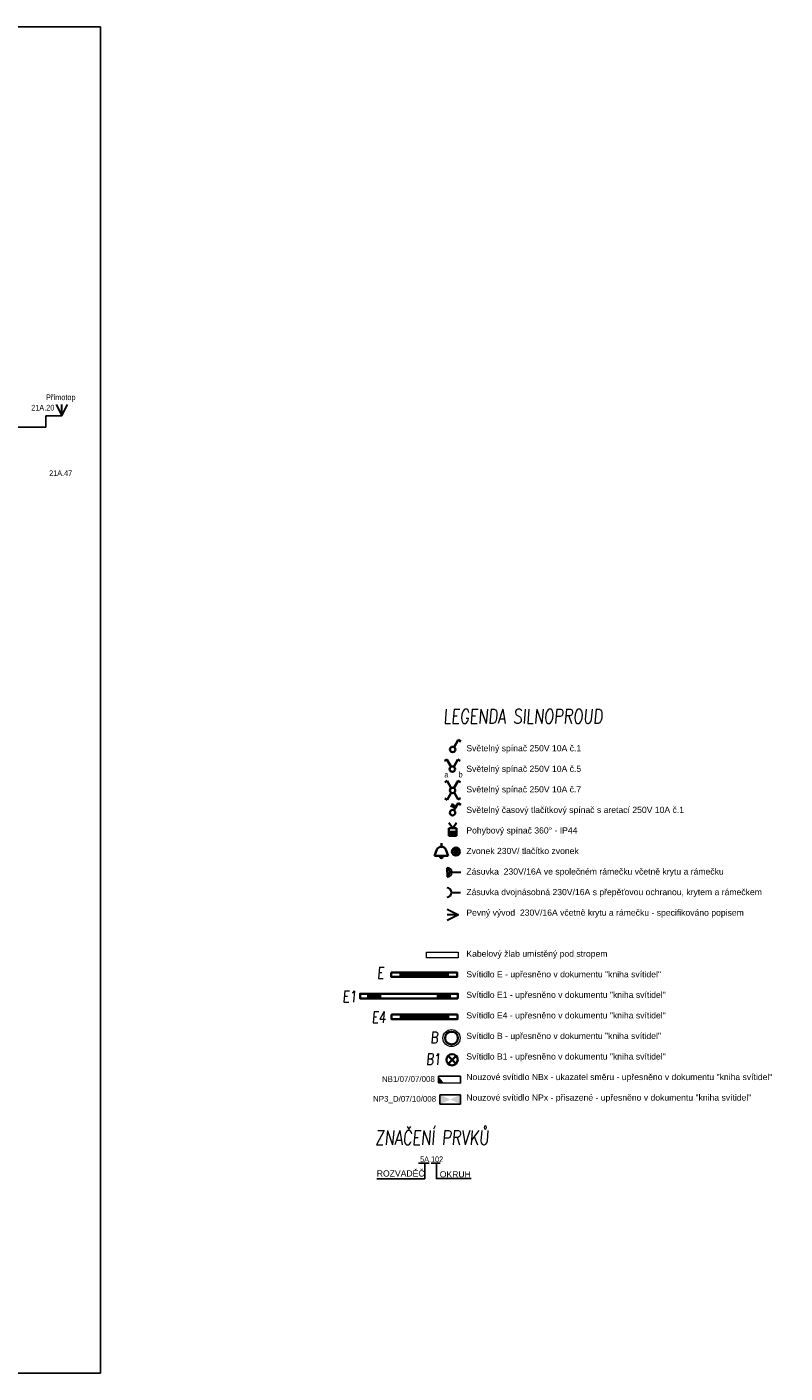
# Model space of a CAD drawing. Header units: millimetres. Extents: x 370888 to 505664, y 284292 to 447185.
# Tile 41 of 41: x 492323 to 505664, y 353692 to 377372. Entities that reach past the tile are written whole.
import ezdxf
from ezdxf.enums import TextEntityAlignment as Align

# ---------------------------------------------------------------- set-up
doc = ezdxf.new("R2010")
doc.units = ezdxf.units.MM
doc.header["$LTSCALE"] = 100
doc.layers.get('0').update_dxf_attribs({"color": 21, "linetype": 'CONTINUOUS'})
for name, color, linetype, lineweight in [('2DE_OBL', 91, 'CONTINUOUS', 35), ('2DE_OBL_L1', 91, 'CONTINUOUS', 35), ('CAT_SLN-OSV_POPIS', 7, 'CONTINUOUS', 30), ('CP_DETAL', 33, 'CONTINUOUS', 18), ('E_NOUZOVÉ+PP OSVĚTLENÍ', 60, 'CONTINUOUS', 25), ('E_VEDENÍ SILNOPROUD', 50, 'CONTINUOUS', 25), ('E_VYPINACE', 170, 'CONTINUOUS', 35), ('E_ZÁSUVKY POPIS', 111, 'CONTINUOUS', 30), ('E_ZÁSUVKY-DVOJITE', 7, 'CONTINUOUS', 30), ('E_ŽLABY', 40, 'CONTINUOUS', 15), ('JEDNODUCHÁ ZÁSUVKA', 1, 'CONTINUOUS', 200), ('U1 LIGHTING', 10, 'CONTINUOUS', 35)]:
    doc.layers.add(name, color=color, linetype=linetype, lineweight=lineweight)
for name, color, linetype in [('BEZPECNOSTNE SVETLA', 80, 'CONTINUOUS'), ('E_LEGENDA SILNOPROUD', 252, 'CONTINUOUS'), ('E_RÁM', 253, 'CONTINUOUS'), ('GC3_MEP_E_LV_SECURITY LIGHT', 80, 'CONTINUOUS'), ('PIKTOGRAMY', 210, 'CONTINUOUS'), ('PRIPOJKA 230V', 1, 'CONTINUOUS'), ('ŽLAB', 7, 'CONTINUOUS')]:
    doc.layers.add(name, color=color, linetype=linetype)
doc.styles.add('ARIAL', font='arial.ttf')
doc.styles.add('CP_ATTR', font='ROMANS.SHX')
doc.styles.add('CS-ROMANS', font='romans.shx', dxfattribs={"width": 0.75, "oblique": 5})
doc.styles.get("Standard").update_dxf_attribs({"font": 'arial.ttf'})
doc.styles.add('V+P_01_B3_E_FP_001$0$BLOCK', font='romans.shx', dxfattribs={"width": 0.8})

# ---------------------------------------------------------------- blocks, each defined once
blk = doc.blocks.new('*U30')
at = {"color": 0, "linetype": 'ByBlock'}
for p, q in [((24, 249.57), (96, 374.28)), ((96, 374.28), (143.56, 346.82))]:
    blk.add_line(p, q, dxfattribs=at)
blk.add_circle((0, 208), 48, dxfattribs=at)
blk = doc.blocks.new('prepinas-svetel-jednoduchy')
at = {"layer": 'E_VYPINACE', "rotation": 89.99999999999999}
blk.add_blockref('*U30', (208, 2), dxfattribs=at)
blk = doc.blocks.new('*U26')
at = {"color": 0, "linetype": 'ByBlock'}
for p, q in [((-96, 374.28), (-137.57, 350.28)), ((-24, 249.57), (-96, 374.28)), ((24, 249.57), (96, 374.28)), ((96, 374.28), (137.57, 350.28))]:
    blk.add_line(p, q, dxfattribs=at)
blk.add_circle((0, 208), 48, dxfattribs=at)
blk = doc.blocks.new('prepinac-dvojity-svetelny')
at = {"layer": 'E_VYPINACE'}
blk.add_blockref('*U26', (-1, -183), dxfattribs=at)
at = {"layer": 'CAT_SLN-OSV_POPIS', "width": 0.8}
for s, p in [('a', (-142, -122)), ('b', (108, -122))]:
    blk.add_text(s, height=100, dxfattribs=at).set_placement(p)
blk = doc.blocks.new('*U24')
at = {"color": 0, "linetype": 'ByBlock'}
for p, q in [((24, 249.57), (96, 374.28)), ((96, 374.28), (143.56, 346.82))]:
    blk.add_line(p, q, dxfattribs=at)
blk.add_circle((0, 208), 48, dxfattribs=at)
blk = doc.blocks.new('tlacitko_prepinac_svetla')
at = {"layer": 'E_VYPINACE'}
for points in [[(16875, 8774), (16940, 8744)], [(16888, 8798), (16951, 8769)], [(16930, 8722), (16960, 8787)]]:
    blk.add_lwpolyline(points, dxfattribs=at)
at = {"layer": 'E_VYPINACE', "rotation": 180}
blk.add_blockref('*U24', (16937, 9090), dxfattribs=at)
blk = doc.blocks.new('*U32', base_point=(28429, 5840))
at = {"linetype": 'ByBlock'}
blk.add_hatch(color=0, dxfattribs=at).paths.add_polyline_path([(28362, 5840), (28497, 5840), (28497, 5772), (28362, 5772)])
at = {"color": 0, "linetype": 'ByBlock'}
for p, q in [((28429, 5907), (28362, 5997)), ((28429, 5907), (28497, 5997)), ((28362, 5907), (28497, 5907)), ((28362, 5772), (28362, 5907)), ((28362, 5840), (28497, 5840)), ((28497, 5772), (28362, 5772)), ((28497, 5907), (28497, 5772))]:
    blk.add_line(p, q, dxfattribs=at)
blk = doc.blocks.new('pohybove-cidlo-svetla')
at = {"layer": 'E_VYPINACE', "rotation": 180}
blk.add_blockref('*U32', (-1, 30), dxfattribs=at)
blk = doc.blocks.new('A$C3423193F')
at = {"color": 1, "linetype": 'ByBlock'}
for p, q in [((80, 240), (0, 240)), ((80, 240), (160, 240)), ((80, 160), (80, 0))]:
    blk.add_line(p, q, dxfattribs=at)
for radius in [80, 45.2]:
    blk.add_arc((80, 240), radius, 180, 0, dxfattribs=at)
blk = doc.blocks.new('*U28', base_point=(57391, -22719))
at = {"lineweight": 30, "ltscale": 0.1}
for p, q in [((57291, -22519), (57391, -22719)), ((57391, -22719), (57391, -22519)), ((57391, -22719), (57491, -22519))]:
    blk.add_line(p, q, dxfattribs=at)
blk = doc.blocks.new('pripojka 230V')
at = {"layer": 'PRIPOJKA 230V', "color": 1, "xscale": -1}
blk.add_blockref('*U28', (0, -2, -40), dxfattribs=at)
blk = doc.blocks.new('zasuvka_jednoducha')
at = {"color": 1, "lineweight": 30}
blk.add_line((19281, 12983), (19281, 13143), dxfattribs=at)
blk.add_arc((19281, 12903), 80, 0, 180, dxfattribs=at)
blk = doc.blocks.new('svetelný křížový spínač')
at = {"layer": 'E_VYPINACE', "linetype": 'ByBlock'}
for p, q in [((31, 344), (-11, 320)), ((103, 220), (31, 344)), ((151, 220), (223, 344)), ((223, 344), (264, 320)), ((31, 13), (-10, 37)), ((103, 138), (31, 13)), ((153, 141), (225, 16)), ((225, 16), (266, 40))]:
    blk.add_line(p, q, dxfattribs=at)
blk.add_circle((127, 178), 48, dxfattribs=at)
blk = doc.blocks.new('2DELLI009_CZ')
for p, q in [((-0.5, 0.1), (-0.5, -0.1)), ((-0.5, 0), (0.5, 0)), ((0.5, 0.1), (0.5, -0.1))]:
    blk.add_line(p, q)
blk.add_lwpolyline([(-0.7, 0.2), (0.7, 0.2), (0.7, -0.2), (-0.7, -0.2)], close=True)
at = {"linetype": 'ByBlock', "style": 'CP_ATTR', "flags": 9}
for tag, p in [('NAME', (-0.092, -0.018)), ('GROUP', (-0.092, -0.018)), ('NUMBER', (-0.092, -0.018)), ('PRODUCER', (-0.092, -0.018)), ('ARTICLE', (-0.092, -0.018)), ('CHARACTER', (-0.092, -0.018)), ('VOLTAGE', (-0.092, -0.019)), ('WEIGHT', (-0.092, -0.018)), ('OTHER', (-0.092, -0.018)), ('PRODUCT-TYPE', (-0.092, -0.019)), ('ORDER-NO', (-0.092, -0.019)), ('POWER', (-0.092, -0.019))]:
    blk.add_attdef(tag, text='', height=0.00005, dxfattribs=at).set_placement(p, align=Align.MIDDLE_LEFT)
blk = doc.blocks.new('V+P_01_B3_E_FP_001$0$E-LI-35')
at = {"layer": 'E_NOUZOVÉ+PP OSVĚTLENÍ', "linetype": 'ByBlock'}
for p, q in [((-10.9, -1.9), (10.9, -1.9)), ((-10.9, -12.1), (-10.9, -1.9)), ((-10.9, -12.1), (10.9, -12.1)), ((10.9, -1.9), (10.9, -12.1))]:
    blk.add_line(p, q, dxfattribs=at)
at = {"layer": 'E_NOUZOVÉ+PP OSVĚTLENÍ'}
blk.add_solid([(-10.9, -12.1), (-10.9, -1.9), (10.9, -1.9), (10.9, -12.1)], dxfattribs=at)
at = {"layer": 'E_NOUZOVÉ+PP OSVĚTLENÍ', "style": 'V+P_01_B3_E_FP_001$0$BLOCK', "width": 0.8, "flags": 8}
for tag, p in [('DIVERS.1', (-17.9, -2.1)), ('DIVERS.2', (-16.4, -12))]:
    blk.add_attdef(tag, text='', height=7.25, dxfattribs=at).set_placement(p, align=Align.RIGHT)
at = {"layer": 'E_NOUZOVÉ+PP OSVĚTLENÍ', "style": 'V+P_01_B3_E_FP_001$0$BLOCK', "width": 0.8}
for tag, p, height, flags in [('BLOCKNAME', (-6.8, -1.4), 2.54, 3), ('LEISTUNG', (13.3, -12), 7.25, 8)]:
    blk.add_attdef(tag, p, '', height=height, dxfattribs=dict(at, flags=flags))
blk.add_attdef('STROMKREIS', text='', height=7.25, dxfattribs=at).set_placement((-11.8, -23.8), align=Align.BOTTOM_CENTER)
blk = doc.blocks.new('*U161')
at = {"layer": 'GC3_MEP_E_LV_SECURITY LIGHT', "xscale": 16.54563019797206, "yscale": 16.54563022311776, "zscale": 16.54563022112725}
blk.add_blockref('V+P_01_B3_E_FP_001$0$E-LI-35', (0, 116), dxfattribs=at)
at = {"layer": 'PIKTOGRAMY', "style": 'ARIAL'}
blk.add_attdef('PIKTOGRAM', (162, -40), '', height=100, dxfattribs=at)
blk = doc.blocks.new('*U160')
at = {"layer": 'GC3_MEP_E_LV_SECURITY LIGHT', "linetype": 'ByBlock'}
for p, q in [((135, 59), (-255, 61)), ((-255, 61), (-255, -59)), ((135, -61), (135, 59)), ((-255, -59), (135, -61))]:
    blk.add_line(p, q, dxfattribs=at)
at = {"layer": 'GC3_MEP_E_LV_SECURITY LIGHT'}
blk.add_solid([(-255, 61), (-255, -59), (-158, -60)], dxfattribs=at)
at = {"layer": 'BEZPECNOSTNE SVETLA', "style": 'ARIAL'}
blk.add_attdef('BEZ.SV', (52, -54), '', height=100, dxfattribs=at)
blk = doc.blocks.new('2DELLI018_CZ')
for p, q in [((-0.6, 0), (-0.4, 0)), ((-0.5, 0.1), (-0.5, -0.1)), ((0.4, 0), (0.6, 0)), ((0.5, 0.1), (0.5, -0.1))]:
    blk.add_line(p, q)
blk.add_lwpolyline([(-0.7, 0.2), (0.7, 0.2), (0.7, -0.2), (-0.7, -0.2)], close=True)
at = {"linetype": 'ByBlock', "style": 'CP_ATTR', "flags": 9}
for tag, p in [('NAME', (-0.092, -0.018)), ('GROUP', (-0.092, -0.018)), ('NUMBER', (-0.092, -0.018)), ('PRODUCER', (-0.092, -0.018)), ('ARTICLE', (-0.092, -0.018)), ('CHARACTER', (-0.092, -0.018)), ('VOLTAGE', (-0.092, -0.019)), ('WEIGHT', (-0.092, -0.018)), ('OTHER', (-0.092, -0.018)), ('PRODUCT-TYPE', (-0.092, -0.019)), ('ORDER-NO', (-0.092, -0.019)), ('POWER', (-0.092, -0.019))]:
    blk.add_attdef(tag, text='', height=0.00005, dxfattribs=at).set_placement(p, align=Align.MIDDLE_LEFT)
blk = doc.blocks.new('E')
at = {"layer": 'U1 LIGHTING', "style": 'CS-ROMANS', "oblique": 5, "width": 0.75}
blk.add_text('E', height=200, dxfattribs=at).set_placement((229480, 21709))
blk = doc.blocks.new('E1')
at = {"layer": 'U1 LIGHTING', "style": 'CS-ROMANS', "oblique": 5, "width": 0.75}
blk.add_text('E1', height=200, dxfattribs=at).set_placement((229480, 21709))
blk = doc.blocks.new('2DELPH010_CZ')
blk.add_ellipse((0, 0), major_axis=(-0.053, 0.053), ratio=1, start_param=3.926991, end_param=10.210176)
at = {"layer": 'CP_DETAL'}
blk.add_ellipse((0, 0), major_axis=(-0.0707, 0.0707), ratio=1, start_param=3.926991, end_param=10.210176, dxfattribs=at)
at = {"linetype": 'ByBlock', "style": 'CP_ATTR', "flags": 9}
for tag in ['NAME', 'GROUP', 'NUMBER', 'PRODUCER', 'ARTICLE', 'PRODUCT-TYPE', 'ORDER-NO', 'CHARACTER', 'POWER', 'VOLTAGE', 'WEIGHT', 'OTHER']:
    blk.add_attdef(tag, text='', height=0.00000005, dxfattribs=at).set_placement((0, 0), align=Align.MIDDLE_LEFT)
blk = doc.blocks.new('B')
at = {"layer": 'U1 LIGHTING', "style": 'CS-ROMANS', "oblique": 5, "width": 0.75}
blk.add_text('B', height=200, dxfattribs=at).set_placement((229480, 21709))
blk = doc.blocks.new('E4')
at = {"layer": 'U1 LIGHTING', "style": 'CS-ROMANS', "oblique": 5, "width": 0.75}
blk.add_text('E4', height=200, dxfattribs=at).set_placement((229480, 21709))
blk = doc.blocks.new('2DELLI_01_CZ')
for p, q in [((-0.35, 0.35), (0.35, -0.35)), ((-0.35, -0.35), (0.35, 0.35))]:
    blk.add_line(p, q)
blk.add_circle((0, 0), 0.5)
at = {"linetype": 'ByBlock', "style": 'CP_ATTR', "flags": 9}
for tag in ['NAME', 'GROUP', 'NUMBER', 'PRODUCER', 'ARTICLE', 'PRODUCT-TYPE', 'ORDER-NO', 'CHARACTER', 'POWER', 'VOLTAGE', 'WEIGHT', 'OTHER']:
    blk.add_attdef(tag, text='', height=0.00005, dxfattribs=at).set_placement((-0.09, -0.02), align=Align.MIDDLE_LEFT)
blk = doc.blocks.new('B1')
at = {"layer": 'U1 LIGHTING', "style": 'CS-ROMANS', "oblique": 5, "width": 0.75}
blk.add_text('B1', height=200, dxfattribs=at).set_placement((229480, 21709))
blk = doc.blocks.new('CPEL_3386')
blk.add_hatch(color=256).paths.add_polyline_path([(-0.2, 0, 1), (0.2, 0, 1)])
for radius in [0.35, 0.2]:
    blk.add_circle((0, 0), radius)
at = {"linetype": 'ByBlock', "style": 'CP_ATTR', "flags": 9}
for tag in ['NAME', 'GROUP', 'NUMBER', 'PRODUCER', 'ARTICLE', 'PRODUCT-TYPE', 'ORDER-NO', 'CHARACTER', 'POWER', 'VOLTAGE', 'WEIGHT', 'OTHER']:
    blk.add_attdef(tag, text='', height=0.00005, dxfattribs=at).set_placement((-0.09, -0.02), align=Align.MIDDLE_LEFT)
blk = doc.blocks.new('CPEL_1003')
for p, q in [((0, 0), (0, -0.3)), ((-0.4, -0.55), (-0.6, -1.1)), ((-0.6, -1.1), (0.6, -1.1)), ((0.4, -0.55), (0.6, -1.1))]:
    blk.add_line(p, q)
blk.add_circle((0, -1.2), 0.1)
blk.add_arc((0, -0.75), 0.445, 25.9892, 154.0108)
at = {"linetype": 'ByBlock', "style": 'CP_ATTR', "flags": 9}
for tag in ['NAME', 'GROUP', 'NUMBER', 'PRODUCER', 'ARTICLE', 'PRODUCT-TYPE', 'ORDER-NO', 'CHARACTER', 'POWER', 'VOLTAGE', 'WEIGHT', 'OTHER']:
    blk.add_attdef(tag, text='', height=0.00005, dxfattribs=at).set_placement((-0.09, -0.02), align=Align.MIDDLE_LEFT)
blk = doc.blocks.new('*U162')
for p, q in [((0, -50), (0, 50)), ((0, 50), (556, 50)), ((556, 50), (556, -50)), ((556, -50), (0, -50))]:
    blk.add_line(p, q)
at = {"style": 'CP_ATTR', "flags": 9}
for tag in ['NAME', 'PRODUCER', 'PRODUCT-TYPE', 'ARTICLE', 'FLOW', 'NUMBER', 'SYSTEM', 'FORM', 'SIZE', 'OTHER']:
    blk.add_attdef(tag, (0, 0), '', height=0.0001, dxfattribs=at)

msp = doc.modelspace()

# ---------------------------------------------------------------- linework, layer by layer
at = {"layer": 'E_LEGENDA SILNOPROUD'}
for points in [[(499323, 357382), (499323, 357111), (498478, 357111)], [(499214, 357385), (499402, 357385)], [(499434, 357387), (499594, 357387)], [(499529, 357387), (499529, 357114), (500137, 357114)]]:
    msp.add_lwpolyline(points, dxfattribs=at)
at = {"layer": 'E_RÁM', "color": 252, "true_color": 0x939598}
msp.add_lwpolyline([(493617, 353692), (467037, 353692), (467037, 377372), (493617, 377372)], close=True, dxfattribs=at)
at = {"layer": 'E_VEDENÍ SILNOPROUD'}
for p, q in [((492656, 370332), (492656, 370531)), ((492656, 370531), (492937, 370531, -40)), ((488464, 370332), (492656, 370332))]:
    msp.add_line(p, q, dxfattribs=at)

# ---------------------------------------------------------------- block references
msp.add_blockref('E1', (268395, 338509))
at = {"layer": '2DE_OBL', "xscale": 1228.571428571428, "yscale": 200, "zscale": 1000, "rotation": 180}
msp.add_blockref('2DELLI018_CZ', (499046, 360324), dxfattribs=at)
at = {"layer": '2DE_OBL'}
for name, p, xscale, yscale, zscale in [('2DELPH010_CZ', (499794, 359585), 1500, 1500, 252.5252525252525), ('2DELLI_01_CZ', (499803, 359204), 200, 200, 100)]:
    msp.add_blockref(name, p, dxfattribs=dict(at, xscale=xscale, yscale=yscale, zscale=zscale))
at = {"layer": '2DE_OBL_L1', "xscale": 828.5714285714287, "yscale": 200, "zscale": 1000}
for p in [(499313, 360701), (499318, 359957)]:
    msp.add_blockref('2DELLI009_CZ', p, dxfattribs=at)
at = {"layer": 'E_NOUZOVÉ+PP OSVĚTLENÍ'}
ref = msp.add_blockref('*U160', (499818, 358854), dxfattribs=at)
ref.add_attrib('BEZ.SV', 'NB1/07/07/008', (498569, 358815), dxfattribs={"layer": 'BEZPECNOSTNE SVETLA', "height": 100, "style": 'ARIAL'})
ref = msp.add_blockref('*U161', (499771, 358505), dxfattribs=at)
ref.add_attrib('PIKTOGRAM', 'NP3_D/07/10/008', (498413, 358466), dxfattribs={"layer": 'PIKTOGRAMY', "height": 100, "style": 'ARIAL'})
at = {"layer": 'E_VYPINACE'}
for name, p, rotation in [('prepinas-svetel-jednoduchy', (499812, 364663), 270), ('tlacitko_prepinac_svetla', (516750, 372432), 180), ('pohybove-cidlo-svetla', (499814, 363243), 180)]:
    msp.add_blockref(name, p, dxfattribs=dict(at, rotation=rotation))
for name, p in [('prepinac-dvojity-svetelny', (499810, 364292)), ('svetelný křížový spínač', (499686, 363764))]:
    msp.add_blockref(name, p, dxfattribs=at)
at = {"layer": 'E_VYPINACE', "xscale": 200, "yscale": 200, "zscale": 200}
for name, p in [('CPEL_1003', (499616, 363011)), ('CPEL_3386', (499871, 362866))]:
    msp.add_blockref(name, p, dxfattribs=at)
at = {"layer": 'E_ZÁSUVKY-DVOJITE', "rotation": 90}
msp.add_blockref('A$C3423193F', (499959, 362421), dxfattribs=at)
at = {"layer": 'E_ŽLABY', "rotation": 180}
msp.add_blockref('*U162', (499912, 361044), dxfattribs=at)
at = {"layer": 'E_ŽLABY'}
for name, p in [('E4', (268908, 338143)), ('B', (269942, 337785)), ('B1', (269864, 337406))]:
    msp.add_blockref(name, p, dxfattribs=at)
at = {"layer": 'JEDNODUCHÁ ZÁSUVKA', "color": 1, "rotation": 270}
msp.add_blockref('zasuvka_jednoducha', (486812, 381427), dxfattribs=at)
at = {"layer": 'U1 LIGHTING'}
msp.add_blockref('E', (269004, 338924), dxfattribs=at)
at = {"layer": 'ŽLAB', "xscale": -1}
msp.add_blockref('pripojka 230V', (492937, 370535), dxfattribs=at)
at = {"layer": 'ŽLAB', "rotation": 90}
msp.add_blockref('pripojka 230V', (499914, 361753), dxfattribs=at)

# ---------------------------------------------------------------- texts
at = {"layer": 'E_LEGENDA SILNOPROUD', "style": 'CS-ROMANS', "oblique": 5, "width": 0.75}
for s, p in [('LEGENDA SILNOPROUD', (499648, 365120)), ('ZNAČENÍ PRVKŮ', (498450, 357708))]:
    msp.add_text(s, height=250, dxfattribs=at).set_placement(p)
at = {"layer": 'E_LEGENDA SILNOPROUD', "attachment_point": 1}
for s, insert, char_height in [('Světelný spínač 250V 10A č.1\\P\\PSvětelný spínač 250V 10A č.5\\P\\PSvětelný spínač 250V 10A č.7\\P\\PSvětelný časový tlačítkový spínač s aretací 250V 10A č.1\\P\\PPohybový spínač 360° - IP44\\P\\PZvonek 230V/ tlačítko zvonek\\P\\PZásuvka  230V/16A ve společném rámečku včetně krytu a rámečku\\P\\PZásuvka dvojnásobná 230V/16A s přepěťovou ochranou, krytem a rámečkem\\P\\PPevný vývod  230V/16A včetně krytu a rámečku - specifikováno popisem\\P\\P \\P\\PKabelový žlab umístěný pod stropem \\P\\PSvítidlo E - upřesněno v dokumentu "kniha svítidel"\\P\\PSvítidlo E1 - upřesněno v dokumentu "kniha svítidel"\\P\\PSvítidlo E4 - upřesněno v dokumentu "kniha svítidel"\\P\\PSvítidlo B - upřesněno v dokumentu "kniha svítidel"\\P\\PSvítidlo B1 - upřesněno v dokumentu "kniha svítidel"\\P\\PNouzové svítidlo NBx - ukazatel směru - upřesněno v dokumentu "kniha svítidel"\\P\\PNouzové svítidlo NPx - přisazené - upřesněno v dokumentu "kniha svítidel"', (500055, 364738), 108.42), ('ROZVADĚČ', (498479, 357258), 108.4), ('OKRUH', (499587, 357243), 108.4)]:
    msp.add_mtext_dynamic_manual_height_columns(s, width=9809.65, gutter_width=12.5, heights=[0], dxfattribs=dict(at, insert=insert, char_height=char_height))
at = {"layer": 'E_ZÁSUVKY POPIS', "width": 0.8}
for s, p in [('Přímotop', (492659, 370807)), ('21A.20', (492399, 370624)), ('21A.47', (492714, 369472)), (' 5A.102', (499206, 357403))]:
    msp.add_text(s, height=100, dxfattribs=at).set_placement(p)

doc.saveas('drawing.dxf')
